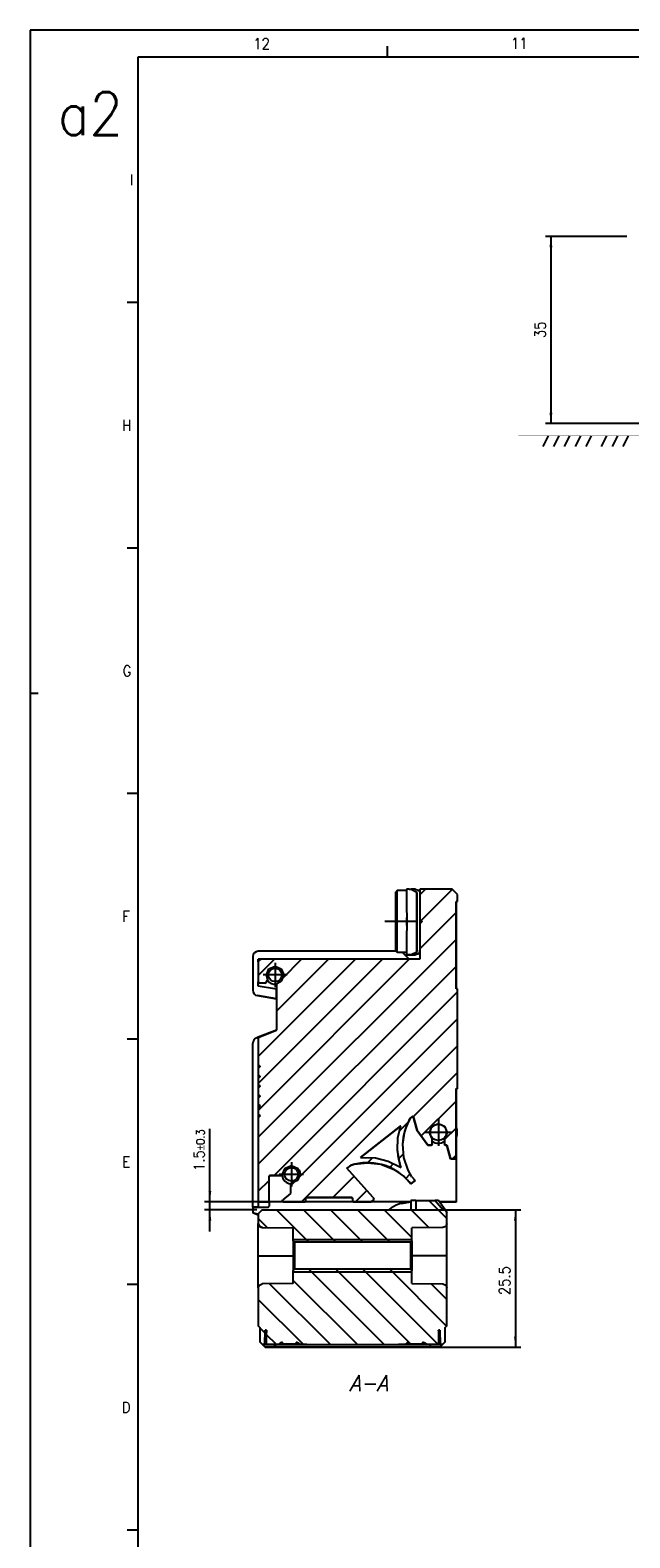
# Model space of a CAD drawing. Header units: millimetres. Extents: x -285 to 970, y -217 to 203.
# Tile 2 of 24: x -285 to -173, y -77 to 203. Entities that reach past the tile are written whole.
import ezdxf

# ---------------------------------------------------------------- set-up
doc = ezdxf.new("R2010")
doc.units = ezdxf.units.MM
doc.linetypes.add('DOT_CENTER', pattern=[14, 12, -1, 0, -1])
doc.layers.add('1', color=7, linetype='Continuous')
doc.styles.add('CONVERTER_11', font='txt.shx', dxfattribs={"width": 0.9})
doc.styles.add('CONVERTER_14', font='txt.shx', dxfattribs={"width": 0.9, "oblique": 15})
doc.dimstyles.new('ME10_DIM_31', dxfattribs={"dimtxt": 2, "dimasz": 2, "dimexe": 1, "dimexo": 1, "dimgap": 1, "dimtad": 1, "dimdec": 0, "dimdsep": 46, "dimtxsty": 'CONVERTER_11', "dimsah": 1, "dimcen": 0.09, "dimclrd": 2, "dimclre": 2, "dimclrt": 2, "dimadec": 0, "dimazin": 0, "dimtfac": 1, "dimtdec": 4, "dimtix": 1, "dimtmove": 0, "dimatfit": 3, "dimfxl": 1, "dimtolj": 1, "dimtzin": 0, "dimarcsym": 0})
doc.dimstyles.new('ME10_DIM_32', dxfattribs={"dimtxt": 2, "dimasz": 2, "dimexe": 1, "dimexo": 1, "dimgap": 1, "dimtad": 1, "dimdsep": 46, "dimtxsty": 'CONVERTER_11', "dimsah": 1, "dimcen": 0.09, "dimclrd": 2, "dimclre": 2, "dimclrt": 2, "dimadec": 0, "dimazin": 0, "dimtol": 1, "dimtp": 0.3, "dimtm": 0.3, "dimtfac": 0.75, "dimtdec": 1, "dimtix": 1, "dimtmove": 0, "dimatfit": 3, "dimfxl": 1, "dimtolj": 1, "dimtzin": 0, "dimarcsym": 0})
doc.dimstyles.new('ME10_DIM_33', dxfattribs={"dimtxt": 2, "dimasz": 2, "dimexe": 1, "dimexo": 1, "dimgap": 1, "dimtad": 1, "dimdec": 1, "dimdsep": 46, "dimtxsty": 'CONVERTER_11', "dimsah": 1, "dimcen": 0.09, "dimclrd": 2, "dimclre": 2, "dimclrt": 2, "dimadec": 0, "dimazin": 0, "dimtfac": 1, "dimtdec": 4, "dimtix": 1, "dimtmove": 0, "dimatfit": 3, "dimfxl": 1, "dimtolj": 1, "dimtzin": 0, "dimarcsym": 0})
pattern_1 = [(-45, (0, 0), (2.5, 2.5), [])]

# ---------------------------------------------------------------- blocks, each defined once
blk = doc.blocks.new('Marco_a2', base_point=(304.21, -212.02))
at = {"layer": '1', "color": 2, "linetype": 'Continuous'}
for p, q in [((309.21, 202.98), (-284.79, 202.98)), ((-284.79, 202.98), (-284.79, 79.98)), ((-218.47, 197.98), (-218.47, 199.98)), ((-264.79, 152.42), (-266.79, 152.42)), ((-264.79, 106.87), (-266.79, 106.87)), ((-284.79, 79.98), (-283.29, 79.98)), ((-284.79, 79.98), (-284.79, -217.02)), ((-264.79, 61.31), (-266.79, 61.31)), ((-264.79, 15.76), (-266.79, 15.76)), ((-264.79, -29.8), (-266.79, -29.8)), ((-264.79, -75.35), (-266.79, -75.35))]:
    blk.add_line(p, q, dxfattribs=at)
at = {"layer": '1', "color": 7, "linetype": 'Continuous'}
for p, q in [((304.21, 197.98), (-264.79, 197.98)), ((-264.79, 197.98), (-264.79, -212.02))]:
    blk.add_line(p, q, dxfattribs=at)
at = {"layer": '1', "color": 2, "char_height": 2, "attachment_point": 4, "line_spacing_factor": 1.20048, "style": 'CONVERTER_11'}
for s, insert in [('12', (-243.37, 200.48)), ('11', (-195.56, 200.53)), ('I', (-266.29, 175.2)), ('H', (-267.73, 129.65)), ('G', (-267.61, 84.09)), ('F', (-267.69, 38.54)), ('E', (-267.69, -7.02)), ('D', (-267.78, -52.58))]:
    blk.add_mtext(s, dxfattribs=dict(at, insert=insert))
at = {"layer": '1', "color": 6, "insert": (-279.65, 187.5), "char_height": 8, "attachment_point": 4, "line_spacing_factor": 1.20048, "style": 'CONVERTER_11'}
blk.add_mtext('a2', dxfattribs=at)
blk = doc.blocks.new('Top', base_point=(304.21, -212.02))
blk.add_blockref('Marco_a2', (304.21, -212.02))
blk = doc.blocks.new('*D72')
at = {"layer": '1', "color": 2, "linetype": 'Continuous'}
for p, q in [((-174.08, 164.69), (-189.14, 164.69)), ((-188.14, 164.69), (-188.14, 129.99)), ((-152.1, 164.69), (-168.06, 164.69)), ((-144.4, 129.99), (-189.14, 129.99))]:
    blk.add_line(p, q, dxfattribs=at)
at = {"layer": '1', "color": 2}
for points in [[(-187.88, 162.69), (-188.41, 162.69), (-188.14, 164.69)], [(-188.41, 131.99), (-187.88, 131.99), (-188.14, 129.99)]]:
    blk.add_solid(points, dxfattribs=at)
at = {"layer": '1', "color": 2, "insert": (-189.14, 145.84), "char_height": 2, "attachment_point": 7, "rotation": 90, "line_spacing_factor": 0.60024, "style": 'CONVERTER_11'}
blk.add_mtext('35', dxfattribs=at)
blk = doc.blocks.new('CABEZA__28', base_point=(-242.46, -41.42))
at = {"linetype": 'Continuous'}
h = blk.add_hatch(dxfattribs=at)
h.set_pattern_fill('_USER', color=3, scale=3.535534, angle=-45, pattern_type=0)
h.set_pattern_definition(pattern_1)
h.paths.add_polyline_path([(-235.96, -21.67), (-235.96, -19.27), (-241.72, -19.19), (-242.24, -18.98), (-242.46, -18.44), (-242.46, -16.67), (-241.71, -15.92), (-213.2, -15.92), (-213.2, -14.21), (-209.66, -14.21), (-208.15, -15.92), (-207.8, -15.92), (-207.46, -16.38), (-207.46, -18.44), (-207.68, -18.98), (-208.2, -19.19), (-213.96, -19.27), (-213.96, -21.67), (-214.21, -21.92), (-235.71, -21.92)])
h = blk.add_hatch(dxfattribs=at)
h.set_pattern_fill('_USER', color=3, scale=3.535534, angle=-45, pattern_type=0)
h.set_pattern_definition(pattern_1)
h.paths.add_polyline_path([(-235.96, -27.17), (-235.96, -29.57), (-241.72, -29.65), (-242.24, -29.87), (-242.46, -30.4), (-242.46, -37.42), (-242.16, -37.72), (-242.16, -40.42), (-241.66, -40.92), (-241.23, -40.92), (-241.16, -38.22), (-240.91, -38.22), (-240.91, -40.92), (-238.78, -40.92), (-238.38, -40.68), (-237.96, -40.47), (-237.96, -40.82), (-235.45, -40.82), (-235.45, -40.47), (-235.04, -40.68), (-234.63, -40.92), (-215.28, -40.92), (-214.88, -40.68), (-214.46, -40.47), (-214.46, -40.82), (-211.95, -40.82), (-211.95, -40.47), (-211.54, -40.68), (-211.13, -40.92), (-209.01, -40.92), (-209.01, -38.22), (-208.76, -38.22), (-208.69, -40.92), (-208.26, -40.92), (-207.76, -40.42), (-207.76, -37.72), (-207.46, -37.42), (-207.46, -30.4), (-207.68, -29.87), (-208.2, -29.65), (-213.96, -29.57), (-213.96, -27.17), (-214.21, -26.92), (-235.71, -26.92)])
at = {"color": 7, "linetype": 'Continuous'}
for p, q in [((-241.71, -15.92), (-242.46, -16.67)), ((-242.46, -16.67), (-242.46, -18.44)), ((-241.71, -15.92), (-213.2, -15.92)), ((-214.13, -14.21), (-214.13, -15.92)), ((-213.2, -14.21), (-209.66, -14.21)), ((-213.2, -14.21), (-213.2, -15.92)), ((-209.04, -14.21), (-209.66, -14.21)), ((-209.66, -14.21), (-208.15, -15.92)), ((-207.8, -15.92), (-209.04, -14.21)), ((-208.15, -15.92), (-207.8, -15.92)), ((-207.8, -15.92), (-207.46, -16.38)), ((-207.46, -18.44), (-207.46, -16.38)), ((-242.46, -24.42), (-242.46, -18.44)), ((-242.46, -18.44), (-242.24, -18.98)), ((-242.24, -18.98), (-242.46, -18.44)), ((-242.24, -18.98), (-241.72, -19.19)), ((-241.72, -19.19), (-242.24, -18.98)), ((-241.72, -19.19), (-235.96, -19.27)), ((-241.72, -19.19), (-235.96, -19.27)), ((-235.96, -21.67), (-235.96, -19.27)), ((-208.2, -19.19), (-213.96, -19.27)), ((-208.2, -19.19), (-213.96, -19.27)), ((-213.96, -21.67), (-213.96, -19.27)), ((-207.68, -18.98), (-208.2, -19.19)), ((-207.68, -18.98), (-208.2, -19.19)), ((-207.46, -18.44), (-207.68, -18.98)), ((-207.46, -18.44), (-207.68, -18.98)), ((-207.46, -24.42), (-207.46, -18.44)), ((-235.71, -21.92), (-235.96, -21.67)), ((-235.96, -21.67), (-235.96, -27.17)), ((-235.71, -21.92), (-235.71, -26.92)), ((-214.21, -21.92), (-235.71, -21.92)), ((-214.21, -21.92), (-213.96, -21.67)), ((-214.21, -21.92), (-214.21, -26.92)), ((-213.96, -21.67), (-213.96, -27.17)), ((-242.46, -30.4), (-242.46, -24.42)), ((-242.46, -24.42), (-241.72, -24.42)), ((-241.72, -24.42), (-235.96, -24.42)), ((-208.2, -24.42), (-213.96, -24.42)), ((-207.46, -24.42), (-208.2, -24.42)), ((-207.46, -30.4), (-207.46, -24.42)), ((-235.71, -26.92), (-235.96, -27.17)), ((-235.96, -29.57), (-235.96, -27.17)), ((-214.21, -26.92), (-235.71, -26.92)), ((-214.21, -26.92), (-213.96, -27.17)), ((-213.96, -29.57), (-213.96, -27.17)), ((-242.46, -30.4), (-242.24, -29.87)), ((-242.46, -30.4), (-242.46, -37.42)), ((-242.24, -29.87), (-241.72, -29.65)), ((-235.96, -29.57), (-241.72, -29.65)), ((-213.96, -29.57), (-208.2, -29.65)), ((-208.2, -29.65), (-207.68, -29.87)), ((-207.68, -29.87), (-207.46, -30.4)), ((-207.46, -37.42), (-207.46, -30.4)), ((-242.46, -37.42), (-242.16, -37.72)), ((-242.46, -37.42), (-242.16, -37.72)), ((-242.16, -37.72), (-242.46, -37.42)), ((-242.16, -37.72), (-242.46, -37.42)), ((-242.16, -37.72), (-242.16, -40.42)), ((-241.23, -40.92), (-241.16, -38.22)), ((-241.23, -40.92), (-241.16, -38.22)), ((-241.16, -38.22), (-240.91, -38.22)), ((-240.97, -38.22), (-241.16, -38.22)), ((-241.16, -38.22), (-241.16, -38.22)), ((-240.95, -38.57), (-240.99, -38.92)), ((-240.99, -38.92), (-240.91, -38.92)), ((-240.91, -38.92), (-240.99, -38.92)), ((-240.91, -38.22), (-240.97, -38.22)), ((-240.91, -38.27), (-240.95, -38.57)), ((-240.91, -40.92), (-240.91, -38.22)), ((-209.01, -38.22), (-209.01, -40.92)), ((-208.94, -38.22), (-209.01, -38.22)), ((-209.01, -38.22), (-208.76, -38.22)), ((-208.97, -38.57), (-209.01, -38.27)), ((-209.01, -38.92), (-208.93, -38.92)), ((-208.93, -38.92), (-208.97, -38.57)), ((-208.76, -38.22), (-208.94, -38.22)), ((-208.76, -38.22), (-208.69, -40.92)), ((-208.76, -38.22), (-208.69, -40.92)), ((-208.76, -38.22), (-208.76, -38.22)), ((-207.46, -37.42), (-207.76, -37.72)), ((-207.76, -37.72), (-207.46, -37.42)), ((-207.76, -37.72), (-207.46, -37.42)), ((-207.46, -37.42), (-207.76, -37.72)), ((-207.76, -40.42), (-207.76, -37.72)), ((-242.16, -40.42), (-241.66, -40.92)), ((-242.16, -40.42), (-242.16, -40.42)), ((-241.66, -40.92), (-242.16, -40.42)), ((-241.66, -40.92), (-241.16, -41.42)), ((-241.66, -40.92), (-241.66, -40.92)), ((-241.66, -40.92), (-241.23, -40.92)), ((-241.66, -40.92), (-241.16, -41.42)), ((-239.22, -40.92), (-241.66, -40.92)), ((-241.23, -40.92), (-241.23, -40.92)), ((-241.23, -40.92), (-238.38, -40.92)), ((-241.16, -41.42), (-239.51, -41.42)), ((-208.76, -41.42), (-241.16, -41.42)), ((-240.91, -40.92), (-238.78, -40.92)), ((-240.91, -40.92), (-240.91, -40.92)), ((-239.51, -41.42), (-239.22, -40.92)), ((-238.38, -40.68), (-238.78, -40.92)), ((-237.96, -40.47), (-238.38, -40.68)), ((-237.96, -40.82), (-237.96, -40.47)), ((-235.45, -40.82), (-237.96, -40.82)), ((-236.71, -40.92), (-234.63, -40.92)), ((-235.04, -40.68), (-235.45, -40.47)), ((-235.45, -40.47), (-235.45, -40.82)), ((-234.63, -40.92), (-235.04, -40.68)), ((-234.63, -40.92), (-215.28, -40.92)), ((-214.88, -40.68), (-215.28, -40.92)), ((-214.46, -40.47), (-214.88, -40.68)), ((-214.46, -40.82), (-214.46, -40.47)), ((-211.95, -40.82), (-214.46, -40.82)), ((-213.21, -40.92), (-211.13, -40.92)), ((-211.54, -40.68), (-211.95, -40.47)), ((-211.95, -40.47), (-211.95, -40.82)), ((-211.13, -40.92), (-211.54, -40.68)), ((-211.53, -40.92), (-208.69, -40.92)), ((-211.13, -40.92), (-209.01, -40.92)), ((-208.26, -40.92), (-210.69, -40.92)), ((-210.69, -40.92), (-210.41, -41.42)), ((-210.41, -41.42), (-208.76, -41.42)), ((-209.01, -40.92), (-209.01, -40.92)), ((-208.76, -41.42), (-208.26, -40.92)), ((-208.76, -41.42), (-208.26, -40.92)), ((-208.69, -40.92), (-208.69, -40.92)), ((-208.69, -40.92), (-208.26, -40.92)), ((-207.76, -40.42), (-208.26, -40.92)), ((-208.26, -40.92), (-207.76, -40.42)), ((-208.26, -40.92), (-208.26, -40.92)), ((-207.76, -40.42), (-207.76, -40.42))]:
    blk.add_line(p, q, dxfattribs=at)
for points, knots in [([(-213.2, -14.21), (-213.38, -14.21), (-213.69, -14.21), (-214, -14.21), (-214.13, -14.21)], [0, 0, 0, 0, 0.5416641, 0.9298079, 0.9298079, 0.9298079, 0.9298079]), ([(-240.91, -40.92), (-240.86, -40.92), (-240.76, -40.92), (-240.52, -40.92), (-240.15, -40.92), (-239.63, -40.92), (-239, -40.92), (-238.53, -40.92), (-238.29, -40.92)], [0, 0, 0, 0, 0.133957, 0.319313, 0.708311, 1.23432, 1.879507, 2.622001, 2.622001, 2.622001, 2.622001]), ([(-234.86, -41.42), (-234.89, -41.42), (-235, -41.42), (-235.26, -41.42), (-235.66, -41.42), (-236.19, -41.42), (-236.8, -41.42), (-237.46, -41.42), (-238.11, -41.42), (-238.73, -41.42), (-239.24, -41.42), (-239.68, -41.42), (-239.87, -41.42), (-240.11, -41.42), (-239.87, -41.42), (-239.68, -41.42), (-239.24, -41.42), (-238.73, -41.42), (-238.11, -41.42), (-237.46, -41.42), (-236.8, -41.42), (-236.19, -41.42), (-235.66, -41.42), (-235.26, -41.42), (-235, -41.42), (-234.89, -41.42), (-234.86, -41.42)], [0, 0, 0, 0, 0.088594, 0.348334, 0.761523, 1.3, 1.927071, 2.6, 3.272929, 3.9, 4.438477, 4.851666, 5.111406, 5.2, 5.288594, 5.548334, 5.961523, 6.5, 7.127071, 7.8, 8.472929, 9.1, 9.638477, 10.051666, 10.311407, 10.4, 10.4, 10.4, 10.4]), ([(-239.96, -40.92), (-239.92, -40.92), (-239.78, -40.92), (-239.46, -40.92), (-238.95, -40.92), (-238.3, -40.92), (-237.53, -40.92), (-236.71, -40.92), (-235.89, -40.92), (-235.12, -40.92), (-234.48, -40.92), (-233.93, -40.92), (-233.69, -40.92), (-233.4, -40.92), (-233.69, -40.92), (-233.93, -40.92), (-234.48, -40.92), (-235.12, -40.92), (-235.89, -40.92), (-236.71, -40.92), (-237.53, -40.92), (-238.3, -40.92), (-238.95, -40.92), (-239.46, -40.92), (-239.78, -40.92), (-239.92, -40.92), (-239.96, -40.92)], [0, 0, 0, 0, 0.110742, 0.435417, 0.951904, 1.625, 2.408838, 3.25, 4.091162, 4.875, 5.548096, 6.064583, 6.389258, 6.5, 6.610742, 6.935417, 7.451904, 8.125, 8.908838, 9.75, 10.591162, 11.375, 12.048096, 12.564583, 12.889258, 13, 13, 13, 13]), ([(-239.51, -41.42), (-237.96, -41.42), (-234.79, -41.42), (-229.94, -41.42), (-224.96, -41.42), (-219.97, -41.42), (-215.12, -41.42), (-211.95, -41.42), (-210.41, -41.42)], [0, 0, 0, 0, 4.624775, 9.518238, 14.54789, 19.577542, 24.471006, 29.09578, 29.09578, 29.09578, 29.09578]), ([(-238.78, -40.92), (-238.63, -40.92), (-238.3, -40.92), (-237.8, -40.92), (-237.26, -40.92), (-236.89, -40.92), (-236.71, -40.92)], [0, 0, 0, 0, 0.461686, 0.971482, 1.514173, 2.07356, 2.07356, 2.07356, 2.07356]), ([(-238.29, -40.92), (-236.87, -40.92), (-233.95, -40.92), (-229.51, -40.92), (-224.96, -40.92), (-220.41, -40.92), (-215.96, -40.92), (-213.05, -40.92), (-211.63, -40.92)], [0, 0, 0, 0, 4.261438, 8.739822, 13.327993, 17.916165, 22.394549, 26.655987, 26.655987, 26.655987, 26.655987]), ([(-237.96, -40.82), (-237.76, -40.82), (-237.34, -40.82), (-236.71, -40.82), (-236.07, -40.82), (-235.66, -40.82), (-235.45, -40.82)], [0, 0, 0, 0, 0.610559, 1.25586, 1.901161, 2.51172, 2.51172, 2.51172, 2.51172]), ([(-216.46, -40.92), (-216.42, -40.92), (-216.28, -40.92), (-215.96, -40.92), (-215.45, -40.92), (-214.8, -40.92), (-214.03, -40.92), (-213.21, -40.92), (-212.39, -40.92), (-211.62, -40.92), (-210.98, -40.92), (-210.43, -40.92), (-210.19, -40.92), (-209.9, -40.92), (-210.19, -40.92), (-210.43, -40.92), (-210.98, -40.92), (-211.62, -40.92), (-212.39, -40.92), (-213.21, -40.92), (-214.03, -40.92), (-214.8, -40.92), (-215.45, -40.92), (-215.96, -40.92), (-216.28, -40.92), (-216.42, -40.92), (-216.46, -40.92)], [0, 0, 0, 0, 0.110742, 0.435417, 0.951904, 1.625, 2.408838, 3.25, 4.091162, 4.875, 5.548096, 6.064583, 6.389258, 6.5, 6.610742, 6.935417, 7.451904, 8.125, 8.908838, 9.75, 10.591162, 11.375, 12.048096, 12.564583, 12.889258, 13, 13, 13, 13]), ([(-215.28, -40.92), (-215.13, -40.92), (-214.8, -40.92), (-214.3, -40.92), (-213.76, -40.92), (-213.39, -40.92), (-213.21, -40.92)], [0, 0, 0, 0, 0.461686, 0.971482, 1.514173, 2.07356, 2.07356, 2.07356, 2.07356]), ([(-209.86, -41.42), (-209.89, -41.42), (-210, -41.42), (-210.26, -41.42), (-210.66, -41.42), (-211.19, -41.42), (-211.8, -41.42), (-212.46, -41.42), (-213.11, -41.42), (-213.73, -41.42), (-214.24, -41.42), (-214.68, -41.42), (-214.87, -41.42), (-215.11, -41.42), (-214.87, -41.42), (-214.68, -41.42), (-214.24, -41.42), (-213.73, -41.42), (-213.11, -41.42), (-212.46, -41.42), (-211.8, -41.42), (-211.19, -41.42), (-210.66, -41.42), (-210.26, -41.42), (-210, -41.42), (-209.89, -41.42), (-209.86, -41.42)], [0, 0, 0, 0, 0.088594, 0.348334, 0.761523, 1.3, 1.927071, 2.6, 3.272929, 3.9, 4.438477, 4.851666, 5.111406, 5.2, 5.288594, 5.548334, 5.961523, 6.5, 7.127071, 7.8, 8.472929, 9.1, 9.638477, 10.051666, 10.311407, 10.4, 10.4, 10.4, 10.4]), ([(-214.46, -40.82), (-214.26, -40.82), (-213.84, -40.82), (-213.21, -40.82), (-212.57, -40.82), (-212.16, -40.82), (-211.95, -40.82)], [0, 0, 0, 0, 0.610559, 1.25586, 1.901161, 2.51172, 2.51172, 2.51172, 2.51172]), ([(-211.63, -40.92), (-211.38, -40.92), (-210.92, -40.92), (-210.28, -40.92), (-209.76, -40.92), (-209.4, -40.92), (-209.16, -40.92), (-209.05, -40.92), (-209.01, -40.92)], [0, 0, 0, 0, 0.742494, 1.387681, 1.91369, 2.302688, 2.488044, 2.622001, 2.622001, 2.622001, 2.622001])]:
    blk.add_open_spline(points, degree=3, knots=knots, dxfattribs=at)
at = {"layer": '1', "color": 30, "linetype": 'Continuous'}
for p, q in [((-235.96, -21.42), (-213.96, -21.42)), ((-235.96, -27.42), (-213.96, -27.42))]:
    blk.add_line(p, q, dxfattribs=at)
blk = doc.blocks.new('REGLA__29', base_point=(-243.46, -16.81))
at = {"linetype": 'Continuous'}
h = blk.add_hatch(dxfattribs=at)
h.set_pattern_fill('_USER', color=3, scale=3.535534, angle=45, pattern_type=0)
h.set_pattern_definition([(45, (0, 0), (-2.5, 2.5), [])])
h.paths.add_polyline_path([(-242.31, 30.43), (-242.46, 30.08), (-242.46, 26.38), (-242.4, 26.24), (-242.26, 26.18), (-241.17, 26.18), (-241.03, 26.24), (-241, 26.28), (-240.75, 26.7), (-240.73, 26.8), (-240.75, 26.9), (-240.95, 27.68), (-240.48, 28.83), (-239.33, 29.31), (-238.18, 28.83), (-237.7, 27.68), (-238.18, 26.53), (-238.93, 26.11), (-239.02, 26.06), (-239.06, 26), (-239.06, 17.45), (-242.14, 16.22), (-242.31, 16.11), (-242.46, 15.76), (-242.46, 11.03), (-242.19, 10.75), (-242.16, 10.68), (-242.19, 10.61), (-242.46, 10.34), (-242.46, 9.19), (-242.19, 8.92), (-242.16, 8.85), (-242.19, 8.78), (-242.46, 8.51), (-242.46, 7.36), (-242.19, 7.09), (-242.16, 7.02), (-242.19, 6.95), (-242.46, 6.68), (-242.46, 5.53), (-242.19, 5.26), (-242.16, 5.18), (-242.19, 5.11), (-242.46, 4.84), (-242.46, 3.69), (-242.19, 3.42), (-242.16, 3.35), (-242.19, 3.28), (-242.46, 3.01), (-242.46, 1.86), (-242.19, 1.59), (-242.16, 1.52), (-242.19, 1.45), (-242.46, 1.18), (-242.46, -14.22), (-242.4, -14.36), (-242.26, -14.42), (-240.66, -14.42), (-240.52, -14.36), (-240.46, -14.22), (-240.46, -9.72), (-240.4, -9.58), (-240.26, -9.52), (-238.14, -9.52), (-238, -9.46), (-237.94, -9.32), (-237.46, -8.17), (-236.31, -7.7), (-235.16, -8.17), (-234.69, -9.32), (-235.16, -10.47), (-236.29, -10.95), (-236.43, -11.01), (-236.46, -11.04), (-236.46, -12.87), (-237.89, -14.07), (-237.9, -14.08), (-237.96, -14.22), (-237.9, -14.36), (-237.76, -14.42), (-233.86, -14.42), (-233.72, -14.36), (-233.66, -14.22), (-233.66, -13.82), (-233.6, -13.68), (-233.46, -13.62), (-225.16, -13.62), (-225.02, -13.68), (-224.96, -13.82), (-224.96, -14.22), (-224.9, -14.36), (-224.76, -14.42), (-221.54, -14.42), (-221.18, -14.27), (-221.04, -13.92), (-221.17, -13.59), (-226, -8.21), (-225.24, -7.61), (-224.64, -7.45), (-222.19, -7.16), (-219.74, -7.46), (-217.43, -8.34), (-215.41, -9.75), (-214.74, -10.4), (-214.52, -10.72), (-214.48, -10.69), (-214.14, -11.1), (-213.36, -10.48), (-213.95, -9.78), (-214.66, -8.54), (-215.45, -6.21), (-215.66, -3.75), (-215.28, -1.31), (-214.32, 0.97), (-214.26, 1.07), (-213.73, 1.49), (-212.97, -1.16), (-210.96, -3.92), (-210.39, -3.92), (-210.24, -3.86), (-210.19, -3.72), (-210.19, -2.77), (-210.24, -2.63), (-210.66, -1.54), (-210.18, -0.39), (-209.04, 0.08), (-207.89, -0.39), (-207.41, -1.54), (-207.83, -2.63), (-207.89, -2.77), (-207.89, -3.72), (-207.83, -3.86), (-207.69, -3.92), (-207.47, -3.92), (-206.76, -6.42), (-205.76, -6.42), (-205.76, 6.58), (-205.46, 6.58), (-205.46, 25.08), (-205.76, 25.08), (-205.76, 41.33), (-205.46, 41.33), (-205.46, 42.58), (-206.46, 43.58), (-212.46, 43.58), (-212.46, 38.02), (-212.09, 37.65), (-212.06, 37.58), (-212.09, 37.51), (-212.46, 37.14), (-212.46, 30.58), (-241.96, 30.58)])
h.paths.add_polyline_path([(-220.69, -6.26), (-218.33, -6.85), (-216.16, -7.93), (-215.95, -8.07), (-216.2, -7.32), (-216.64, -4.93), (-216.55, -2.5), (-216.01, -0.31), (-223.49, -6.23), (-223.12, -6.19)], flags=16)
at = {"color": 7, "linetype": 'Continuous'}
for p, q in [((-216.71, 43.33), (-216.96, 43.08)), ((-216.96, 35.79), (-216.96, 43.08)), ((-214.96, 43.33), (-216.71, 43.33)), ((-216.71, 35.71), (-216.71, 43.33)), ((-214.96, 43.58), (-214.96, 40.41)), ((-214.46, 43.58), (-214.96, 43.58)), ((-214.46, 43.58), (-214.08, 43.58)), ((-213.46, 43.58), (-214.08, 43.58)), ((-214.08, 43.58), (-213.06, 43.04)), ((-212.66, 43.27), (-213.46, 43.58)), ((-213.36, 43.58), (-213.46, 43.58)), ((-213.36, 43.54), (-213.36, 43.58)), ((-213.03, 42.99), (-213.06, 43.04)), ((-213.06, 31.92), (-213.06, 43.04)), ((-212.96, 42.87), (-213.03, 42.99)), ((-212.96, 41.58), (-212.96, 42.87)), ((-212.46, 43.37), (-212.93, 43.37)), ((-212.66, 43.27), (-212.56, 43.16)), ((-212.56, 43.16), (-212.5, 43.02)), ((-212.5, 43.02), (-212.49, 42.99)), ((-212.49, 42.99), (-212.46, 42.68)), ((-212.46, 43.58), (-212.46, 38.02)), ((-206.46, 43.58), (-212.46, 43.58)), ((-205.46, 42.58), (-206.46, 43.58)), ((-205.46, 41.33), (-205.46, 42.58)), ((-214.96, 40.41), (-214.96, 40.31)), ((-214.96, 40.31), (-214.95, 39.97)), ((-214.95, 39.97), (-214.87, 38.52)), ((-212.96, 33.38), (-212.96, 41.58)), ((-205.76, 41.33), (-205.46, 41.32)), ((-205.76, 41.33), (-205.46, 41.33)), ((-205.66, 41.32), (-205.76, 41.33)), ((-205.46, 41.32), (-205.76, 41.33)), ((-205.76, 25.08), (-205.76, 41.33)), ((-205.46, 41.32), (-205.66, 41.32)), ((-205.66, 25.08), (-205.66, 41.32)), ((-205.46, 41.32), (-205.46, 41.33)), ((-214.87, 36.63), (-214.95, 35.18)), ((-214.87, 38.52), (-214.86, 38.33)), ((-214.86, 36.82), (-214.87, 36.63)), ((-214.86, 38.33), (-214.86, 36.82)), ((-214.86, 36.82), (-214.86, 38.33)), ((-212.09, 37.65), (-212.46, 38.02)), ((-212.46, 38.02), (-212.46, 38.02)), ((-212.46, 38.02), (-212.09, 37.65)), ((-212.46, 38.02), (-212.46, 37.14)), ((-212.46, 37.14), (-212.09, 37.51)), ((-212.46, 37.14), (-212.46, 30.58)), ((-212.09, 37.65), (-212.06, 37.58)), ((-212.06, 37.58), (-212.09, 37.51)), ((-216.96, 32.08), (-216.96, 35.79)), ((-216.71, 31.83), (-216.71, 35.71)), ((-214.95, 35.18), (-214.96, 34.84)), ((-214.96, 34.84), (-214.96, 34.74)), ((-214.96, 34.74), (-214.96, 31.38)), ((-243.46, 31.07), (-243.46, 24.82)), ((-216.96, 32.07), (-242.46, 32.07)), ((-216.71, 31.83), (-216.96, 32.08)), ((-214.96, 31.83), (-216.71, 31.83)), ((-214.46, 30.58), (-215.71, 31.83)), ((-214.96, 31.38), (-214.72, 31.38)), ((-214.46, 31.38), (-214.96, 31.38)), ((-214.72, 31.38), (-214.96, 31.38)), ((-214.96, 31.38), (-214.46, 31.38)), ((-214.08, 31.38), (-214.46, 31.38)), ((-214.08, 31.38), (-214.46, 31.38)), ((-213.06, 31.92), (-214.08, 31.38)), ((-213.46, 31.38), (-214.08, 31.38)), ((-214.06, 31.38), (-213.46, 31.38)), ((-213.46, 31.38), (-214.06, 31.38)), ((-213.46, 31.38), (-212.66, 31.68)), ((-212.66, 31.68), (-213.36, 31.41)), ((-213.36, 31.38), (-213.36, 31.41)), ((-213.06, 31.92), (-213.03, 31.96)), ((-213.03, 31.96), (-212.96, 32.08)), ((-212.96, 32.08), (-212.96, 33.38)), ((-212.56, 31.8), (-212.66, 31.68)), ((-212.66, 31.68), (-212.56, 31.8)), ((-212.5, 31.94), (-212.56, 31.8)), ((-212.56, 31.8), (-212.5, 31.94)), ((-212.49, 31.96), (-212.5, 31.94)), ((-212.5, 31.94), (-212.49, 31.96)), ((-212.46, 32.27), (-212.49, 31.96)), ((-212.49, 31.96), (-212.46, 32.27)), ((-242.46, 30.08), (-242.46, 30.58)), ((-241.97, 30.58), (-242.46, 30.58)), ((-242.46, 30.58), (-241.97, 30.58)), ((-242.46, 30.08), (-242.31, 30.43)), ((-242.46, 30.08), (-242.46, 26.38)), ((-242.31, 30.43), (-241.96, 30.58)), ((-212.46, 30.58), (-241.96, 30.58)), ((-240.95, 27.68), (-240.48, 28.83)), ((-240.48, 28.83), (-239.33, 29.31)), ((-239.33, 29.31), (-238.18, 28.83)), ((-238.18, 28.83), (-237.7, 27.68)), ((-242.4, 26.24), (-242.46, 26.38)), ((-242.46, 25.59), (-242.46, 26.37)), ((-239.08, 25.03), (-242.46, 25.59)), ((-242.26, 26.18), (-242.4, 26.24)), ((-242.26, 26.18), (-241.17, 26.18)), ((-241.17, 26.17), (-242.26, 26.17)), ((-241.03, 26.24), (-241.17, 26.18)), ((-241, 26.28), (-241.03, 26.24)), ((-241, 26.28), (-240.75, 26.7)), ((-240.77, 26.67), (-241, 26.27)), ((-240.75, 26.9), (-240.95, 27.68)), ((-240.75, 26.7), (-240.77, 26.67)), ((-240.75, 26.9), (-240.73, 26.8)), ((-240.73, 26.8), (-240.75, 26.7)), ((-240.74, 26.74), (-240.75, 26.7)), ((-240.73, 26.79), (-240.74, 26.74)), ((-240.73, 26.8), (-240.73, 26.79)), ((-239.06, 26), (-239.02, 26.06)), ((-239.06, 26), (-239.06, 17.45)), ((-239.02, 26.06), (-238.93, 26.11)), ((-238.18, 26.53), (-238.93, 26.11)), ((-237.7, 27.68), (-238.18, 26.53)), ((-239.08, 23.26), (-242.62, 23.84)), ((-242.62, 23.84), (-239.08, 23.26)), ((-239.08, 23.26), (-239.08, 25.03)), ((-239.08, 23.26), (-239.08, 17.44)), ((-205.46, 25.08), (-205.76, 25.08)), ((-205.46, 6.58), (-205.46, 25.08)), ((-239.08, 17.44), (-242.46, 16.1)), ((-242.14, 16.22), (-239.06, 17.45)), ((-243.46, -15.42), (-243.46, 15.02)), ((-242.46, 16.1), (-242.83, 15.95)), ((-242.46, 15.76), (-242.31, 16.11)), ((-242.46, 16.1), (-242.46, 15.76)), ((-242.46, 15.76), (-242.46, 11.03)), ((-242.31, 16.11), (-242.14, 16.22)), ((-242.46, 11.03), (-242.19, 10.75)), ((-242.46, 11.03), (-242.46, 11.02)), ((-242.46, 11.02), (-242.46, 10.34)), ((-242.19, 10.75), (-242.46, 11.02)), ((-242.19, 10.61), (-242.46, 10.34)), ((-242.46, 10.34), (-242.46, 9.19)), ((-242.46, 9.19), (-242.19, 8.92)), ((-242.46, 9.19), (-242.46, 8.51)), ((-242.19, 8.92), (-242.46, 9.19)), ((-242.46, 9.19), (-242.46, 9.19)), ((-242.19, 8.78), (-242.46, 8.51)), ((-242.46, 8.51), (-242.46, 7.36)), ((-242.19, 10.75), (-242.16, 10.68)), ((-242.19, 10.75), (-242.16, 10.68)), ((-242.16, 10.68), (-242.19, 10.61)), ((-242.19, 8.92), (-242.16, 8.85)), ((-242.19, 8.92), (-242.16, 8.85)), ((-242.16, 8.85), (-242.19, 8.78)), ((-242.46, 7.35), (-242.46, 7.36)), ((-242.46, 7.36), (-242.19, 7.09)), ((-242.19, 7.08), (-242.46, 7.35)), ((-242.46, 7.35), (-242.46, 6.68)), ((-242.19, 6.95), (-242.46, 6.68)), ((-242.46, 6.68), (-242.46, 5.53)), ((-242.19, 7.09), (-242.16, 7.02)), ((-242.19, 7.08), (-242.16, 7.02)), ((-242.16, 7.02), (-242.19, 6.95)), ((-205.76, -6.42), (-205.76, 6.58)), ((-205.76, 6.58), (-205.46, 6.58)), ((-205.66, 6.57), (-205.76, 6.57)), ((-205.46, 6.57), (-205.66, 6.57)), ((-205.66, -14.42), (-205.66, 6.57)), ((-205.46, 6.57), (-205.46, 6.58)), ((-242.46, 5.53), (-242.19, 5.26)), ((-242.46, 5.53), (-242.46, 5.52)), ((-242.46, 5.52), (-242.46, 4.84)), ((-242.19, 5.25), (-242.46, 5.52)), ((-242.19, 5.11), (-242.46, 4.84)), ((-242.46, 4.84), (-242.46, 3.69)), ((-242.19, 3.42), (-242.46, 3.69)), ((-242.46, 3.69), (-242.46, 3.01)), ((-242.46, 3.69), (-242.46, 3.69)), ((-242.46, 3.69), (-242.19, 3.42)), ((-242.19, 3.28), (-242.46, 3.01)), ((-242.46, 3.01), (-242.46, 1.86)), ((-242.19, 5.26), (-242.16, 5.18)), ((-242.19, 5.25), (-242.16, 5.18)), ((-242.16, 5.18), (-242.19, 5.11)), ((-242.19, 3.42), (-242.16, 3.35)), ((-242.19, 3.42), (-242.16, 3.35)), ((-242.16, 3.35), (-242.19, 3.28)), ((-242.46, 1.86), (-242.19, 1.59)), ((-242.46, 1.86), (-242.46, 1.86)), ((-242.46, 1.86), (-242.46, 1.18)), ((-242.19, 1.58), (-242.46, 1.86)), ((-242.19, 1.45), (-242.46, 1.18)), ((-242.46, 1.18), (-242.46, -14.22)), ((-242.19, 1.59), (-242.16, 1.52)), ((-242.19, 1.58), (-242.16, 1.52)), ((-242.16, 1.52), (-242.19, 1.45)), ((-215.28, -1.31), (-214.32, 0.97)), ((-214.32, 0.97), (-214.26, 1.07)), ((-213.73, 1.49), (-214.26, 1.07)), ((-214.26, 1.07), (-213.73, 1.49)), ((-214.26, 1.07), (-214.26, 1.07)), ((-212.97, -1.17), (-213.73, 1.49)), ((-213.73, 1.49), (-213.73, 1.49)), ((-213.73, 1.49), (-212.97, -1.16)), ((-210.18, -0.39), (-209.04, 0.08)), ((-209.04, 0.08), (-207.89, -0.39)), ((-216.01, -0.31), (-223.49, -6.23)), ((-223.49, -6.23), (-216.01, -0.31)), ((-216.64, -4.93), (-216.55, -2.5)), ((-216.55, -2.5), (-216.01, -0.31)), ((-215.66, -3.75), (-215.28, -1.31)), ((-212.97, -1.16), (-212.97, -1.17)), ((-212.97, -1.16), (-210.96, -3.92)), ((-210.96, -3.93), (-212.97, -1.17)), ((-210.66, -1.54), (-210.18, -0.39)), ((-210.24, -2.63), (-210.66, -1.54)), ((-210.24, -2.63), (-210.19, -2.77)), ((-210.19, -3.72), (-210.19, -2.77)), ((-207.89, -0.39), (-207.41, -1.54)), ((-207.89, -2.77), (-207.83, -2.63)), ((-207.89, -2.77), (-207.89, -3.72)), ((-207.41, -1.54), (-207.83, -2.63)), ((-216.2, -7.32), (-216.64, -4.93)), ((-215.45, -6.21), (-215.66, -3.75)), ((-210.96, -3.92), (-210.39, -3.92)), ((-210.96, -3.92), (-210.96, -3.93)), ((-210.39, -3.93), (-210.96, -3.93)), ((-210.24, -3.86), (-210.39, -3.92)), ((-210.19, -3.72), (-210.24, -3.86)), ((-210.19, -3.73), (-210.19, -3.72)), ((-207.89, -3.73), (-207.89, -3.72)), ((-207.83, -3.86), (-207.89, -3.72)), ((-207.69, -3.92), (-207.83, -3.86)), ((-207.69, -3.92), (-207.47, -3.92)), ((-207.47, -3.93), (-207.69, -3.93)), ((-207.47, -3.92), (-206.76, -6.42)), ((-207.47, -3.92), (-207.47, -3.93)), ((-206.76, -6.43), (-207.47, -3.93)), ((-237.94, -9.32), (-237.46, -8.17)), ((-237.46, -8.17), (-236.31, -7.7)), ((-236.31, -7.7), (-235.16, -8.17)), ((-235.17, -8.17), (-234.89, -8.55)), ((-235.16, -8.17), (-234.69, -9.32)), ((-225.24, -7.61), (-226, -8.21)), ((-226, -8.22), (-225.24, -7.62)), ((-221.17, -13.59), (-226, -8.21)), ((-225.24, -7.61), (-224.64, -7.45)), ((-225.24, -7.62), (-225.24, -7.61)), ((-224.64, -7.45), (-222.19, -7.16)), ((-223.49, -6.23), (-223.12, -6.19)), ((-223.12, -6.19), (-220.69, -6.26)), ((-222.19, -7.16), (-219.74, -7.46)), ((-220.69, -6.26), (-218.33, -6.85)), ((-219.74, -7.46), (-217.43, -8.34)), ((-218.33, -6.85), (-216.16, -7.93)), ((-217.43, -8.34), (-215.41, -9.75)), ((-215.95, -8.07), (-216.2, -7.32)), ((-215.95, -8.07), (-216.2, -7.32)), ((-216.16, -7.93), (-215.95, -8.07)), ((-214.66, -8.54), (-215.45, -6.21)), ((-206.76, -6.42), (-205.76, -6.42)), ((-206.76, -6.42), (-206.76, -6.43)), ((-205.76, -6.43), (-206.76, -6.43)), ((-205.76, -6.43), (-205.76, -6.42)), ((-240.46, -9.72), (-240.4, -9.58)), ((-240.46, -14.22), (-240.46, -9.72)), ((-240.4, -9.58), (-240.26, -9.52)), ((-240.26, -9.52), (-238.14, -9.52)), ((-238.14, -9.53), (-240.26, -9.53)), ((-238, -9.46), (-238.14, -9.52)), ((-238.14, -9.53), (-238.06, -9.51)), ((-238.01, -9.49), (-238.06, -9.51)), ((-238, -9.47), (-238.01, -9.49)), ((-237.94, -9.32), (-238, -9.46)), ((-237.98, -9.45), (-238, -9.47)), ((-237.96, -9.42), (-237.98, -9.45)), ((-237.94, -9.38), (-237.96, -9.42)), ((-237.94, -9.33), (-237.94, -9.35)), ((-237.94, -9.35), (-237.94, -9.38)), ((-236.46, -11.04), (-236.43, -11.01)), ((-236.46, -11.04), (-236.46, -12.87)), ((-236.43, -11.01), (-236.29, -10.95)), ((-235.16, -10.47), (-236.29, -10.95)), ((-234.69, -9.32), (-235.16, -10.47)), ((-234.89, -8.55), (-234.74, -8.94)), ((-234.74, -8.94), (-234.69, -9.3)), ((-215.41, -9.75), (-214.74, -10.4)), ((-214.52, -10.72), (-214.74, -10.4)), ((-214.74, -10.4), (-214.74, -10.41)), ((-214.52, -10.72), (-214.74, -10.41)), ((-213.95, -9.78), (-214.66, -8.54)), ((-214.48, -10.69), (-214.52, -10.72)), ((-214.52, -10.72), (-214.48, -10.69)), ((-214.52, -10.72), (-214.52, -10.72)), ((-214.48, -10.69), (-214.14, -11.1)), ((-214.14, -11.1), (-214.48, -10.69)), ((-214.48, -10.69), (-214.48, -10.69)), ((-213.36, -10.48), (-214.14, -11.1)), ((-214.14, -11.1), (-213.36, -10.49)), ((-214.14, -11.1), (-214.14, -11.1)), ((-213.95, -9.78), (-213.36, -10.48)), ((-213.36, -10.48), (-213.36, -10.49)), ((-236.46, -12.87), (-237.89, -14.07)), ((-233.66, -13.82), (-233.6, -13.68)), ((-233.66, -14.22), (-233.66, -13.82)), ((-233.6, -13.68), (-233.46, -13.62)), ((-233.46, -13.62), (-225.16, -13.62)), ((-225.16, -13.63), (-233.46, -13.63)), ((-225.16, -13.62), (-225.02, -13.68)), ((-225.02, -13.68), (-224.96, -13.82)), ((-224.96, -13.82), (-224.96, -14.22)), ((-221.04, -13.92), (-221.18, -14.27)), ((-221.17, -13.59), (-221.04, -13.92)), ((-243.46, -15.42), (-243.46, -16.44)), ((-242.46, -15.42), (-243.46, -15.42)), ((-243.46, -15.42), (-240.66, -15.42)), ((-242.46, -16.79), (-243.46, -16.44)), ((-243.46, -16.44), (-243.24, -16.53)), ((-243.24, -16.53), (-242.46, -16.81)), ((-242.4, -14.36), (-242.46, -14.22)), ((-242.46, -14.22), (-242.46, -15.42)), ((-242.46, -15.42), (-240.66, -15.42)), ((-242.26, -14.42), (-242.4, -14.36)), ((-240.66, -14.42), (-242.26, -14.42)), ((-242.26, -14.43), (-240.66, -14.43)), ((-240.52, -14.36), (-240.66, -14.42)), ((-240.46, -14.22), (-240.52, -14.36)), ((-240.46, -14.23), (-240.46, -14.22)), ((-240.46, -14.42), (-240.46, -15.22)), ((-237.8, -14.42), (-240.46, -14.42)), ((-237.79, -14.42), (-240.46, -14.42)), ((-237.96, -14.22), (-237.9, -14.08)), ((-237.9, -14.36), (-237.96, -14.22)), ((-237.9, -14.08), (-237.89, -14.07)), ((-237.76, -14.42), (-237.9, -14.36)), ((-237.8, -14.42), (-237.76, -14.43)), ((-237.76, -14.42), (-233.86, -14.42)), ((-233.86, -14.43), (-237.76, -14.43)), ((-233.72, -14.36), (-233.86, -14.42)), ((-233.86, -14.43), (-233.82, -14.42)), ((-224.79, -14.42), (-233.83, -14.42)), ((-224.8, -14.42), (-233.82, -14.42)), ((-233.66, -14.22), (-233.72, -14.36)), ((-233.66, -14.23), (-233.66, -14.22)), ((-224.9, -14.36), (-224.96, -14.22)), ((-224.96, -14.23), (-224.96, -14.22)), ((-224.76, -14.42), (-224.9, -14.36)), ((-224.8, -14.42), (-224.76, -14.43)), ((-224.76, -14.42), (-221.54, -14.42)), ((-221.54, -14.43), (-224.76, -14.43)), ((-221.18, -14.27), (-221.54, -14.42)), ((-221.48, -14.42), (-221.54, -14.43)), ((-214.13, -14.42), (-221.49, -14.42)), ((-214.13, -14.42), (-221.48, -14.42)), ((-218.18, -15.92), (-217.73, -15.53)), ((-215.92, -14.71), (-214.13, -14.45)), ((-208.58, -14.42), (-208.88, -14.42)), ((-205.66, -14.42), (-208.88, -14.42))]:
    blk.add_line(p, q, dxfattribs=at)
for centre, radius in [((-239.33, 27.68), 1.25), ((-209.04, -1.54), 1.5), ((-236.31, -9.33), 1.25)]:
    blk.add_circle(centre, radius, dxfattribs=at)
for centre, radius, start, end in [((-242.46, 31.07), 1, 90, 180), ((-242.26, 26.37), 0.2, 179.9651, 270), ((-241.17, 26.37), 0.2, 270, 330), ((-239.33, 27.68), 1.75, 214.8957, 278.7203), ((-242.46, 24.82), 1, 180, 260.7203), ((-242.46, 24.82), 1, 180, 260.7203), ((-242.46, 15.02), 1, 111.6875, 180), ((-205.43, -4.11), 10.24, 149.6434, 178), ((-209.04, -1.54), 3.5, 344.7768, 15.2232), ((-205.43, -4.11), 11.24, 184.2067, 196.6205), ((-210.39, -3.73), 0.2, 270, 360), ((-209.04, -1.54), 2, 234.9004, 305.0996), ((-207.69, -3.73), 0.2, 180, 270), ((-222.22, -17.4), 10.24, 43.0825, 107.1912), ((-240.26, -9.73), 0.2, 90, 180), ((-236.31, -9.33), 1.75, 185.9891, 265.2529), ((-233.46, -13.83), 0.2, 90, 180), ((-225.16, -13.83), 0.2, 0, 90), ((-221.54, -13.93), 0.5, 276.6258, 0.0005), ((-242.26, -14.23), 0.2, 179.9651, 270), ((-240.66, -14.23), 0.2, 270, 360), ((-240.66, -15.22), 0.2, 269.9397, 359.9398), ((-240.66, -15.22), 0.2, 269.9397, 359.9398), ((-237.76, -14.23), 0.2, 180.0005, 259.5152), ((-233.86, -14.23), 0.2, 280.4843, 360), ((-224.76, -14.23), 0.2, 180, 259.5157), ((-213.94, -21.42), 7, 106.3636, 122.7272)]:
    blk.add_arc(centre, radius, start, end, dxfattribs=at)
for points, knots in [([(-214.06, 31.38), (-214.12, 31.38), (-214.21, 31.38), (-214.49, 31.38), (-214.38, 31.38), (-214.32, 31.38), (-214.27, 31.38)], [0, 0, 0, 0, 0.2624523, 0.3894899, 0.4071063, 0.5680932, 0.5680932, 0.5680932, 0.5680932]), ([(-214.27, 31.38), (-214.32, 31.38), (-214.38, 31.38), (-214.49, 31.38), (-214.21, 31.38), (-214.12, 31.38), (-214.06, 31.38)], [0, 0, 0, 0, 0.1609869, 0.1786033, 0.3056409, 0.5680932, 0.5680932, 0.5680932, 0.5680932]), ([(-213.36, 31.38), (-213.36, 31.38), (-213.37, 31.38), (-213.39, 31.38), (-213.43, 31.38), (-213.49, 31.38), (-213.55, 31.38), (-213.64, 31.38), (-213.74, 31.38), (-213.85, 31.38), (-213.98, 31.38), (-214.12, 31.38), (-214.22, 31.38), (-214.27, 31.38)], [0, 0, 0, 0, 0.0086573, 0.0324415, 0.0712655, 0.1250422, 0.1936845, 0.2771052, 0.3752172, 0.4879334, 0.6151666, 0.7568298, 0.9128356, 0.9128356, 0.9128356, 0.9128356]), ([(-214.27, 31.38), (-214.09, 31.38), (-213.79, 31.38), (-213.48, 31.38), (-213.36, 31.38)], [0, 0, 0, 0, 0.5292202, 0.9128354, 0.9128354, 0.9128354, 0.9128354]), ([(-208.58, -14.42), (-208.09, -14.42), (-207.12, -14.42), (-206.14, -14.42), (-205.66, -14.42)], [0, 0, 0, 0, 1.461494, 2.921792, 2.921792, 2.921792, 2.921792])]:
    blk.add_open_spline(points, degree=3, knots=knots, dxfattribs=at)
at = {"layer": '1', "color": 2, "linetype": 'DOT_CENTER'}
for p, q in [((-212.96, 37.58), (-218.96, 37.58)), ((-239.33, 29.93), (-239.33, 25.42)), ((-237.07, 27.68), (-241.58, 27.68)), ((-209.04, 0.96), (-209.04, -4.04)), ((-206.54, -1.54), (-211.54, -1.54)), ((-236.31, -7.07), (-236.31, -11.58)), ((-234.06, -9.33), (-238.57, -9.33))]:
    blk.add_line(p, q, dxfattribs=at)
blk = doc.blocks.new('Regla_G2_cm340-T__30', base_point=(-243.46, -41.42))
for name, p in [('REGLA__29', (-243.46, -16.81)), ('CABEZA__28', (-242.46, -41.42))]:
    blk.add_blockref(name, p)
blk = doc.blocks.new('*D73')
at = {"layer": '1', "color": 2, "linetype": 'Continuous'}
for p, q in [((-251.44, -14.42), (-251.44, -0.88)), ((-241.66, -14.42), (-252.44, -14.42)), ((-242.71, -15.92), (-252.44, -15.92)), ((-251.44, -15.92), (-251.44, -14.42)), ((-251.44, -19.92), (-251.44, -15.92))]:
    blk.add_line(p, q, dxfattribs=at)
at = {"layer": '1', "color": 2}
for points in [[(-251.7, -12.42), (-251.17, -12.42), (-251.44, -14.42)], [(-251.17, -17.92), (-251.7, -17.92), (-251.44, -15.92)]]:
    blk.add_solid(points, dxfattribs=at)
at = {"layer": '1', "color": 2, "insert": (-252.44, -8.72), "char_height": 2, "attachment_point": 7, "rotation": 90, "line_spacing_factor": 0.60024, "style": 'CONVERTER_11'}
blk.add_mtext('\\C2;1.5\\C2;\\H1.5;{\\Fgdt;`}0.3', dxfattribs=at)
blk = doc.blocks.new('*D74')
at = {"layer": '1', "color": 2, "linetype": 'Continuous'}
for p, q in [((-240.71, -15.92), (-193.73, -15.92)), ((-194.73, -15.92), (-194.73, -41.42)), ((-238.51, -41.42), (-193.73, -41.42))]:
    blk.add_line(p, q, dxfattribs=at)
at = {"layer": '1', "color": 2}
for points in [[(-194.47, -17.92), (-195, -17.92), (-194.73, -15.92)], [(-195, -39.42), (-194.47, -39.42), (-194.73, -41.42)]]:
    blk.add_solid(points, dxfattribs=at)
at = {"layer": '1', "color": 2, "insert": (-195.73, -31.74), "char_height": 2, "attachment_point": 7, "rotation": 90, "line_spacing_factor": 0.60024, "style": 'CONVERTER_11'}
blk.add_mtext('\\C2;\\C2;25.5\\C2;', dxfattribs=at)
blk = doc.blocks.new('E', base_point=(17, 145.236))
at = {"layer": '1', "color": 2, "linetype": 'Continuous'}
for p, q in [((-188.675, 127.695), (-189.675, 125.695)), ((-186.675, 127.695), (-187.675, 125.695)), ((-184.675, 127.695), (-185.675, 125.695)), ((-182.675, 127.695), (-183.675, 125.695)), ((-180.675, 127.695), (-181.675, 125.695)), ((-177.81, 127.695), (-178.81, 125.695)), ((-175.81, 127.695), (-176.81, 125.695)), ((-173.81, 127.695), (-174.81, 125.695))]:
    blk.add_line(p, q, dxfattribs=at)
at = {"layer": '1', "color": 2, "linetype": 'Continuous', "const_width": 0.1}
blk.add_lwpolyline([(-194.216, 127.695), (132.3, 127.695)], dxfattribs=at)
at = {"layer": '1'}
dim = blk.add_linear_dim(base=(-188.143, 164.695), p1=(-143.397, 129.995), p2=(-151.1, 164.695), angle=90, dimstyle='ME10_DIM_31', dxfattribs=at)
dim.commit()
dim.dimension.update_dxf_attribs({"geometry": '*D72', "text_midpoint": (-190.143, 147.345), "text_rotation": 90})
blk = doc.blocks.new('A-A__31', base_point=(-223, 1))
blk.add_blockref('Regla_G2_cm340-T__30', (-243.458, -41.424))
at = {"layer": '1', "color": 7, "insert": (-222.01, -46.569), "char_height": 3, "attachment_point": 2, "line_spacing_factor": 1.20048, "style": 'CONVERTER_14'}
blk.add_mtext('A-A', dxfattribs=at)
at = {"layer": '1'}
dim = blk.add_linear_dim(base=(-251.435, -15.92), p1=(-240.658, -14.42), p2=(-241.708, -15.92), angle=90, dimstyle='ME10_DIM_32', dxfattribs=at)
dim.commit()
dim.dimension.update_dxf_attribs({"geometry": '*D73', "text_midpoint": (-253.435, -4.802), "text_rotation": 90})
dim = blk.add_linear_dim(base=(-194.735, -15.92), p1=(-239.506, -41.423), p2=(-241.708, -15.92), angle=90, dimstyle='ME10_DIM_33', override={"dimpost": '<>'}, dxfattribs=at)
dim.commit()
dim.dimension.update_dxf_attribs({"geometry": '*D74', "text_midpoint": (-196.735, -29.014), "text_rotation": 90})

msp = doc.modelspace()

# ---------------------------------------------------------------- block references
for name, p in [('Top', (304.21, -212.02)), ('E', (17, 145.24)), ('A-A__31', (-223, 1))]:
    msp.add_blockref(name, p)

doc.saveas('drawing.dxf')
